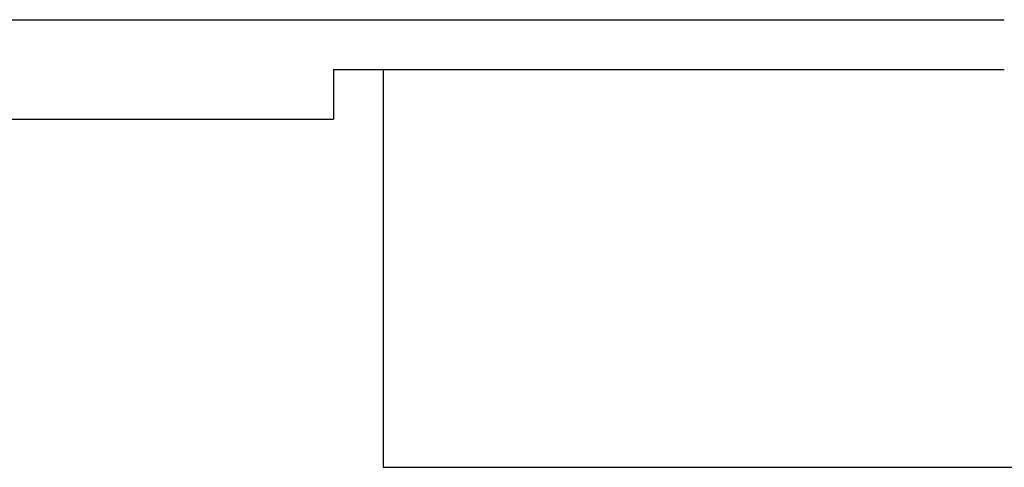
# Model space of a CAD drawing. Header units: inches. Extents: x -535 to 431, y -263 to 280.
# Tile 59 of 82: x 186 to 206, y -70 to -61. Entities that reach past the tile are written whole.
import ezdxf

# ---------------------------------------------------------------- set-up
doc = ezdxf.new("R2010")
doc.units = ezdxf.units.IN

# ---------------------------------------------------------------- blocks, each defined once
blk = doc.blocks.new('013_G23_G27_BF_B14R_Motor_Bgr_63_EEXDe_1_1__1', base_point=(117, -86.258))
at = {"color": 1, "linetype": 'Continuous'}
blk.add_line((168, -60.758), (205.5, -60.758), dxfattribs=at)
at = {"color": 7, "linetype": 'Continuous'}
for p, q in [((192, -61.758), (193, -61.758)), ((192, -61.758), (192, -62.758)), ((193, -61.758), (205.5, -61.758)), ((193, -61.758), (193, -69.758)), ((168, -62.758), (192, -62.758)), ((193, -69.758), (208, -69.758))]:
    blk.add_line(p, q, dxfattribs=at)
blk = doc.blocks.new('Rcksicht1', base_point=(273.75, 13))
blk.add_blockref('013_G23_G27_BF_B14R_Motor_Bgr_63_EEXDe_1_1__1', (117, -86.258))

msp = doc.modelspace()

# ---------------------------------------------------------------- block references
msp.add_blockref('Rcksicht1', (273.75, 13))

doc.saveas('drawing.dxf')
